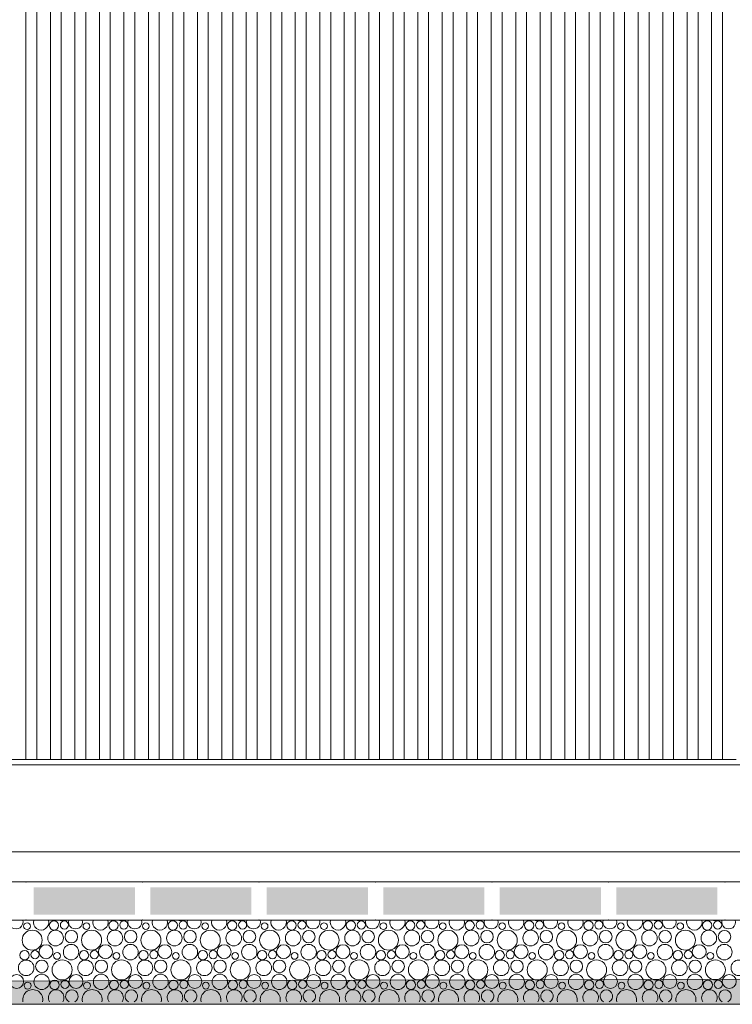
# Model space of a CAD drawing. Header units: millimetres. Extents: x -94601 to -15166, y -300 to 6935.
# Tile 60 of 97: x -46887 to -45578, y -300 to 1509. Entities that reach past the tile are written whole.
import ezdxf

# ---------------------------------------------------------------- set-up
doc = ezdxf.new("R2010")
doc.units = ezdxf.units.MM
doc.header["$MEASUREMENT"] = 0
for name, color, linetype in [('Métal _ Bardage.Charp_Couv_Bard_Métal', 7, 'Continuous'), ('Nouveau_Charpente _ Bardage.Charp_Couv_Zinc', 7, 'Continuous'), ('Nouveau_Terrain _ Original.Terrain', 7, 'Continuous'), ('Nouveau_VRD _ Voirie 3d.VRD', 7, 'Continuous')]:
    doc.layers.add(name, color=color, linetype=linetype)

# ---------------------------------------------------------------- blocks, each defined once
blk = doc.blocks.new('Élément de coupe_20')
at = {"layer": 'Métal _ Bardage.Charp_Couv_Bard_Métal', "color": 7, "linetype": 'Continuous', "lineweight": 15}
blk.add_line((-47841.3, 140), (-40185.3, 140), dxfattribs=at)
blk = doc.blocks.new('*X51')
at = {"layer": 'Nouveau_VRD _ Voirie 3d.VRD', "color": 33, "linetype": 'Continuous', "lineweight": 15, "true_color": 0xf48e54}
for centre, radius in [((-46873.7, -156.5), 6.2), ((-46824.2, -155.2), 8.58), ((-46805, -154.2), 7.52), ((-46764.6, -156.5), 6.2), ((-46715, -155.2), 8.58), ((-46695.9, -154.2), 7.52), ((-46655.5, -156.5), 6.2), ((-46605.9, -155.2), 8.58), ((-46586.8, -154.2), 7.52), ((-46546.4, -156.5), 6.2), ((-46496.8, -155.2), 8.58), ((-46477.7, -154.2), 7.52), ((-46437.2, -156.5), 6.2), ((-46387.7, -155.2), 8.58), ((-46368.6, -154.2), 7.52), ((-46328.1, -156.5), 6.2), ((-46278.6, -155.2), 8.58), ((-46259.4, -154.2), 7.52), ((-46219, -156.5), 6.2), ((-46169.5, -155.2), 8.58), ((-46150.3, -154.2), 7.52), ((-46109.9, -156.5), 6.2), ((-46060.4, -155.2), 8.58), ((-46041.2, -154.2), 7.52), ((-46000.8, -156.5), 6.2), ((-45951.3, -155.2), 8.58), ((-45932.1, -154.2), 7.52), ((-45891.7, -156.5), 6.2), ((-45842.1, -155.2), 8.58), ((-45823, -154.2), 7.52), ((-45782.6, -156.5), 6.2), ((-45733, -155.2), 8.58), ((-45713.9, -154.2), 7.52), ((-45673.5, -156.5), 6.2), ((-45623.9, -155.2), 8.58), ((-45604.8, -154.2), 7.52), ((-46864.3, -182.2), 18.4), ((-46821.3, -178.4), 14.3), ((-46792.4, -175.8), 11.5), ((-46755.2, -182.2), 18.4), ((-46712.1, -178.4), 14.3), ((-46683.3, -175.8), 11.5), ((-46646.1, -182.2), 18.4), ((-46603, -178.4), 14.3), ((-46574.2, -175.8), 11.5), ((-46537, -182.2), 18.4), ((-46493.9, -178.4), 14.3), ((-46465.1, -175.8), 11.5), ((-46427.9, -182.2), 18.4), ((-46384.8, -178.4), 14.3), ((-46356, -175.8), 11.5), ((-46318.8, -182.2), 18.4), ((-46275.7, -178.4), 14.3), ((-46246.9, -175.8), 11.5), ((-46209.7, -182.2), 18.4), ((-46166.6, -178.4), 14.3), ((-46137.8, -175.8), 11.5), ((-46100.5, -182.2), 18.4), ((-46057.5, -178.4), 14.3), ((-46028.7, -175.8), 11.5), ((-45991.4, -182.2), 18.4), ((-45948.4, -178.4), 14.3), ((-45919.5, -175.8), 11.5), ((-45882.3, -182.2), 18.4), ((-45839.2, -178.4), 14.3), ((-45810.4, -175.8), 11.5), ((-45773.2, -182.2), 18.4), ((-45730.1, -178.4), 14.3), ((-45701.3, -175.8), 11.5), ((-45664.1, -182.2), 18.4), ((-45621, -178.4), 14.3), ((-45592.2, -175.8), 11.5), ((-46838.8, -203.4), 12.8), ((-46792.8, -204.1), 14.2), ((-46729.7, -203.4), 12.8), ((-46683.6, -204.1), 14.2), ((-46620.6, -203.4), 12.8), ((-46574.5, -204.1), 14.2), ((-46511.5, -203.4), 12.8), ((-46465.4, -204.1), 14.2), ((-46402.3, -203.4), 12.8), ((-46356.3, -204.1), 14.2), ((-46293.2, -203.4), 12.8), ((-46247.2, -204.1), 14.2), ((-46184.1, -203.4), 12.8), ((-46138.1, -204.1), 14.2), ((-46075, -203.4), 12.8), ((-46029, -204.1), 14.2), ((-45965.9, -203.4), 12.8), ((-45919.9, -204.1), 14.2), ((-45856.8, -203.4), 12.8), ((-45810.7, -204.1), 14.2), ((-45747.7, -203.4), 12.8), ((-45701.6, -204.1), 14.2), ((-45638.6, -203.4), 12.8), ((-45592.5, -204.1), 14.2), ((-46878.2, -209.8), 8.58), ((-46859, -208.8), 7.52), ((-46818.6, -211.1), 6.2), ((-46769, -209.8), 8.58), ((-46749.9, -208.8), 7.52), ((-46709.5, -211.1), 6.2), ((-46659.9, -209.8), 8.58), ((-46640.8, -208.8), 7.52), ((-46600.4, -211.1), 6.2), ((-46550.8, -209.8), 8.58), ((-46531.7, -208.8), 7.52), ((-46491.2, -211.1), 6.2), ((-46441.7, -209.8), 8.58), ((-46422.6, -208.8), 7.52), ((-46382.1, -211.1), 6.2), ((-46332.6, -209.8), 8.58), ((-46313.4, -208.8), 7.52), ((-46273, -211.1), 6.2), ((-46223.5, -209.8), 8.58), ((-46204.3, -208.8), 7.52), ((-46163.9, -211.1), 6.2), ((-46114.4, -209.8), 8.58), ((-46095.2, -208.8), 7.52), ((-46054.8, -211.1), 6.2), ((-46005.3, -209.8), 8.58), ((-45986.1, -208.8), 7.52), ((-45945.7, -211.1), 6.2), ((-45896.1, -209.8), 8.58), ((-45877, -208.8), 7.52), ((-45836.6, -211.1), 6.2), ((-45787, -209.8), 8.58), ((-45767.9, -208.8), 7.52), ((-45727.5, -211.1), 6.2), ((-45677.9, -209.8), 8.58), ((-45658.8, -208.8), 7.52), ((-45618.3, -211.1), 6.2), ((-46875.3, -233), 14.3), ((-46846.4, -230.4), 11.5), ((-46809.2, -236.8), 18.4), ((-46766.1, -233), 14.3), ((-46737.3, -230.4), 11.5), ((-46700.1, -236.8), 18.4), ((-46657, -233), 14.3), ((-46628.2, -230.4), 11.5), ((-46591, -236.8), 18.4), ((-46547.9, -233), 14.3), ((-46519.1, -230.4), 11.5), ((-46481.9, -236.8), 18.4), ((-46438.8, -233), 14.3), ((-46410, -230.4), 11.5), ((-46372.8, -236.8), 18.4), ((-46329.7, -233), 14.3), ((-46300.9, -230.4), 11.5), ((-46263.7, -236.8), 18.4), ((-46220.6, -233), 14.3), ((-46191.8, -230.4), 11.5), ((-46154.5, -236.8), 18.4), ((-46111.5, -233), 14.3), ((-46082.7, -230.4), 11.5), ((-46045.4, -236.8), 18.4), ((-46002.4, -233), 14.3), ((-45973.5, -230.4), 11.5), ((-45936.3, -236.8), 18.4), ((-45893.2, -233), 14.3), ((-45864.4, -230.4), 11.5), ((-45827.2, -236.8), 18.4), ((-45784.1, -233), 14.3), ((-45755.3, -230.4), 11.5), ((-45718.1, -236.8), 18.4), ((-45675, -233), 14.3), ((-45646.2, -230.4), 11.5), ((-45609, -236.8), 18.4), ((-45565.9, -233), 14.3), ((-46892.8, -258), 12.8), ((-46846.8, -258.7), 14.2), ((-46783.7, -258), 12.8), ((-46737.6, -258.7), 14.2), ((-46674.6, -258), 12.8), ((-46628.5, -258.7), 14.2), ((-46565.5, -258), 12.8), ((-46519.4, -258.7), 14.2), ((-46456.3, -258), 12.8), ((-46410.3, -258.7), 14.2), ((-46347.2, -258), 12.8), ((-46301.2, -258.7), 14.2), ((-46238.1, -258), 12.8), ((-46192.1, -258.7), 14.2), ((-46129, -258), 12.8), ((-46083, -258.7), 14.2), ((-46019.9, -258), 12.8), ((-45973.9, -258.7), 14.2), ((-45910.8, -258), 12.8), ((-45864.7, -258.7), 14.2), ((-45801.7, -258), 12.8), ((-45755.6, -258.7), 14.2), ((-45692.6, -258), 12.8), ((-45646.5, -258.7), 14.2), ((-45583.4, -258), 12.8), ((-46872.6, -265.7), 6.2), ((-46823, -264.4), 8.58), ((-46803.9, -263.4), 7.52), ((-46763.5, -265.7), 6.2), ((-46713.9, -264.4), 8.58), ((-46694.8, -263.4), 7.52), ((-46654.4, -265.7), 6.2), ((-46604.8, -264.4), 8.58), ((-46585.7, -263.4), 7.52), ((-46545.2, -265.7), 6.2), ((-46495.7, -264.4), 8.58), ((-46476.6, -263.4), 7.52), ((-46436.1, -265.7), 6.2), ((-46386.6, -264.4), 8.58), ((-46367.4, -263.4), 7.52), ((-46327, -265.7), 6.2), ((-46277.5, -264.4), 8.58), ((-46258.3, -263.4), 7.52), ((-46217.9, -265.7), 6.2), ((-46168.4, -264.4), 8.58), ((-46149.2, -263.4), 7.52), ((-46108.8, -265.7), 6.2), ((-46059.3, -264.4), 8.58), ((-46040.1, -263.4), 7.52), ((-45999.7, -265.7), 6.2), ((-45950.1, -264.4), 8.58), ((-45931, -263.4), 7.52), ((-45890.6, -265.7), 6.2), ((-45841, -264.4), 8.58), ((-45821.9, -263.4), 7.52), ((-45781.5, -265.7), 6.2), ((-45731.9, -264.4), 8.58), ((-45712.8, -263.4), 7.52), ((-45672.3, -265.7), 6.2), ((-45622.8, -264.4), 8.58), ((-45603.7, -263.4), 7.52)]:
    blk.add_circle(centre, radius, dxfattribs=at)
for centre, radius, start, end in [((-46893.9, -148.8), 12.8, 163.5489, 16.4511), ((-46847.9, -149.5), 14.2, 162.5101, 17.4899), ((-46810.3, -127.6), 18.4, 254.0928, 285.9072), ((-46784.8, -148.8), 12.8, 163.5489, 16.4511), ((-46738.8, -149.5), 14.2, 162.5101, 17.4899), ((-46701.2, -127.6), 18.4, 254.0928, 285.9072), ((-46675.7, -148.8), 12.8, 163.5489, 16.4511), ((-46629.6, -149.5), 14.2, 162.5101, 17.4899), ((-46592.1, -127.6), 18.4, 254.0928, 285.9072), ((-46566.6, -148.8), 12.8, 163.5489, 16.4511), ((-46520.5, -149.5), 14.2, 162.5101, 17.4899), ((-46483, -127.6), 18.4, 254.0928, 285.9072), ((-46457.5, -148.8), 12.8, 163.5489, 16.4511), ((-46411.4, -149.5), 14.2, 162.5101, 17.4899), ((-46373.9, -127.6), 18.4, 254.0928, 285.9072), ((-46348.3, -148.8), 12.8, 163.5489, 16.4511), ((-46302.3, -149.5), 14.2, 162.5101, 17.4899), ((-46264.8, -127.6), 18.4, 254.0928, 285.9072), ((-46239.2, -148.8), 12.8, 163.5489, 16.4511), ((-46193.2, -149.5), 14.2, 162.5101, 17.4899), ((-46155.7, -127.6), 18.4, 254.0928, 285.9072), ((-46130.1, -148.8), 12.8, 163.5489, 16.4511), ((-46084.1, -149.5), 14.2, 162.5101, 17.4899), ((-46046.5, -127.6), 18.4, 254.0928, 285.9072), ((-46021, -148.8), 12.8, 163.5489, 16.4511), ((-45975, -149.5), 14.2, 162.5101, 17.4899), ((-45937.4, -127.6), 18.4, 254.0928, 285.9072), ((-45911.9, -148.8), 12.8, 163.5489, 16.4511), ((-45865.9, -149.5), 14.2, 162.5101, 17.4899), ((-45828.3, -127.6), 18.4, 254.0928, 285.9072), ((-45802.8, -148.8), 12.8, 163.5489, 16.4511), ((-45756.7, -149.5), 14.2, 162.5101, 17.4899), ((-45719.2, -127.6), 18.4, 254.0928, 285.9072), ((-45693.7, -148.8), 12.8, 163.5489, 16.4511), ((-45647.6, -149.5), 14.2, 162.5101, 17.4899), ((-45610.1, -127.6), 18.4, 254.0928, 285.9072), ((-45584.6, -148.8), 12.8, 163.5489, 16.4511), ((-46863.2, -291.4), 18.4, 347.7576, 192.2424), ((-46820.1, -287.6), 14.3, 327.777, 212.223), ((-46791.3, -285), 11.5, 296.7325, 243.2675), ((-46754.1, -291.4), 18.4, 347.7576, 192.2424), ((-46711, -287.6), 14.3, 327.777, 212.223), ((-46682.2, -285), 11.5, 296.7325, 243.2675), ((-46645, -291.4), 18.4, 347.7576, 192.2424), ((-46601.9, -287.6), 14.3, 327.777, 212.223), ((-46573.1, -285), 11.5, 296.7325, 243.2675), ((-46535.9, -291.4), 18.4, 347.7576, 192.2424), ((-46492.8, -287.6), 14.3, 327.777, 212.223), ((-46464, -285), 11.5, 296.7325, 243.2675), ((-46426.8, -291.4), 18.4, 347.7576, 192.2424), ((-46383.7, -287.6), 14.3, 327.777, 212.223), ((-46354.9, -285), 11.5, 296.7325, 243.2675), ((-46317.7, -291.4), 18.4, 347.7576, 192.2424), ((-46274.6, -287.6), 14.3, 327.777, 212.223), ((-46245.8, -285), 11.5, 296.7325, 243.2675), ((-46208.5, -291.4), 18.4, 347.7576, 192.2424), ((-46165.5, -287.6), 14.3, 327.777, 212.223), ((-46136.7, -285), 11.5, 296.7325, 243.2675), ((-46099.4, -291.4), 18.4, 347.7576, 192.2424), ((-46056.4, -287.6), 14.3, 327.777, 212.223), ((-46027.5, -285), 11.5, 296.7325, 243.2675), ((-45990.3, -291.4), 18.4, 347.7576, 192.2424), ((-45947.2, -287.6), 14.3, 327.777, 212.223), ((-45918.4, -285), 11.5, 296.7325, 243.2675), ((-45881.2, -291.4), 18.4, 347.7576, 192.2424), ((-45838.1, -287.6), 14.3, 327.777, 212.223), ((-45809.3, -285), 11.5, 296.7325, 243.2675), ((-45772.1, -291.4), 18.4, 347.7576, 192.2424), ((-45729, -287.6), 14.3, 327.777, 212.223), ((-45700.2, -285), 11.5, 296.7325, 243.2675), ((-45663, -291.4), 18.4, 347.7576, 192.2424), ((-45619.9, -287.6), 14.3, 327.777, 212.223), ((-45591.1, -285), 11.5, 296.7325, 243.2675)]:
    blk.add_arc(centre, radius, start, end, dxfattribs=at)
blk = doc.blocks.new('*X52')
at = {"layer": 'Nouveau_VRD _ Voirie 3d.VRD', "linetype": 'Continuous', "lineweight": 15, "true_color": 0xb5b5b5}
for points in [[(-46861.4, -85.2), (-46861.4, -135.2), (-46675.3, -135.2), (-46675.3, -85.2)], [(-46647.3, -85.2), (-46647.3, -135.2), (-46461.3, -135.2), (-46461.3, -85.2)], [(-46433.3, -85.2), (-46433.3, -135.2), (-46247.2, -135.2), (-46247.2, -85.2)], [(-46219.2, -85.2), (-46219.2, -135.2), (-46033.2, -135.2), (-46033.2, -85.2)], [(-46005.2, -85.2), (-46005.2, -135.2), (-45819.2, -135.2), (-45819.2, -85.2)], [(-45791.2, -85.2), (-45791.2, -135.2), (-45605.1, -135.2), (-45605.1, -85.2)]]:
    blk.add_hatch(color=253, dxfattribs=at).paths.add_polyline_path(points)
at = {"layer": 'Nouveau_VRD _ Voirie 3d.VRD', "color": 253, "linetype": 'Continuous', "lineweight": 15, "true_color": 0xb5b5b5}
for p in [(-46875.4, -75.2), (-46661.3, -75.2), (-46447.3, -75.2), (-46233.2, -75.2), (-46019.2, -75.2), (-45805.2, -75.2), (-45591.1, -75.2), (-46875.4, -145.2), (-46661.3, -145.2), (-46447.3, -145.2), (-46233.2, -145.2), (-46019.2, -145.2), (-45805.2, -145.2), (-45591.1, -145.2)]:
    blk.add_point(p, dxfattribs=at)
blk = doc.blocks.new('Élément de coupe_40')
at = {"layer": 'Nouveau_VRD _ Voirie 3d.VRD', "color": 251, "linetype": 'Continuous', "lineweight": 15, "true_color": 0x6a6a6a}
blk.add_line((-36763.6, -20), (-82142.3, -20), dxfattribs=at)
at = {"layer": 'Nouveau_VRD _ Voirie 3d.VRD', "color": 7, "linetype": 'Continuous', "lineweight": 15}
for p, q in [((-37013, -75.2), (-81749.3, -75.2)), ((-37013, -145.2), (-81749.3, -145.2))]:
    blk.add_line(p, q, dxfattribs=at)
at = {"layer": 'Nouveau_VRD _ Voirie 3d.VRD', "lineweight": 0}
for name in ['*X52', '*X51']:
    blk.add_blockref(name, (0, 0), dxfattribs=at)
blk = doc.blocks.new('Élément de coupe_152')
at = {"layer": 'Nouveau_Terrain _ Original.Terrain', "linetype": 'Continuous', "lineweight": 15, "true_color": 0xf48e54}
h = blk.add_hatch(dxfattribs=at)
h.set_pattern_fill('Terre', color=33, style=0, pattern_type=2)
h.set_pattern_definition([(45, (0, 0), (-137.8858, 137.8858), []), (45, (-45.96, 45.96), (-275.7716, 275.7716), []), (45, (-91.92, 91.92), (-275.7716, 275.7716), []), (135, (-137.886, 137.886), (45.96194, 45.96194), [195, -195])])
h.paths.add_polyline_path([(-24599, -287.5), (-26213.3, -282.5), (-27475.8, -278.6), (-28431.2, -275.7), (-29150.2, -273.4), (-29692.4, -271.7), (-34914.2, -260.4), (-35607.8, -259.7), (-36383.2, -258.8), (-37203.7, -257.9), (-38035.6, -256.8), (-38848.8, -255.8), (-39617.3, -254.7), (-39814.4, -254.8), (-40203.4, -255.2), (-40585.7, -255.6), (-41317.6, -254.5), (-41705.6, -254.9), (-42360.6, -253.9), (-42753.4, -254.3), (-43138.8, -254.7), (-43713.8, -253.7), (-44102.8, -254.2), (-44484, -254.6), (-44984.4, -253.7), (-45367.9, -254.1), (-45743.3, -254.6), (-64584.6, -300), (-20478, -300), (-22586.9, -293.6)])
at = {"layer": 'Nouveau_Terrain _ Original.Terrain', "color": 7, "linetype": 'Continuous', "lineweight": 15}
blk.add_line((-20478, -300), (-64584.6, -300), dxfattribs=at)
at = {"layer": 'Nouveau_Terrain _ Original.Terrain', "color": 7, "linetype": 'Continuous', "lineweight": 15, "flags": 128}
blk.add_lwpolyline([(-35607.8, -259.7), (-36383.2, -258.8), (-37203.7, -257.9), (-38035.6, -256.8), (-38848.8, -255.8), (-39617.3, -254.7), (-39814.4, -254.8), (-40203.4, -255.2), (-40585.7, -255.6), (-41317.6, -254.5), (-41705.6, -254.9), (-42360.6, -253.9), (-42753.4, -254.3), (-43138.8, -254.7), (-43713.8, -253.7), (-44102.8, -254.2), (-44484, -254.6), (-44984.4, -253.7), (-45367.9, -254.1), (-45743.3, -254.6), (-64584.6, -300)], dxfattribs=at)
blk = doc.blocks.new('Élément de coupe_795')
at = {"layer": 'Nouveau_Charpente _ Bardage.Charp_Couv_Zinc', "color": 33, "linetype": 'Continuous', "lineweight": 15, "true_color": 0xc1976c}
for p, q in [((-46875.8, 3150), (-46875.8, 150)), ((-46875.8, 150), (-46900.8, 150))]:
    blk.add_line(p, q, dxfattribs=at)
blk = doc.blocks.new('Élément de coupe_796')
at = {"layer": 'Nouveau_Charpente _ Bardage.Charp_Couv_Zinc', "color": 15, "linetype": 'Continuous', "lineweight": 15}
blk.add_line((-46855.8, 150), (-46875.8, 150), dxfattribs=at)
blk = doc.blocks.new('Élément de coupe_797')
at = {"layer": 'Nouveau_Charpente _ Bardage.Charp_Couv_Zinc', "color": 33, "linetype": 'Continuous', "lineweight": 15, "true_color": 0xc1976c}
for p, q in [((-46855.8, 150), (-46855.8, 3150)), ((-46830.8, 3150), (-46830.8, 150)), ((-46830.8, 150), (-46855.8, 150))]:
    blk.add_line(p, q, dxfattribs=at)
blk = doc.blocks.new('Élément de coupe_798')
at = {"layer": 'Nouveau_Charpente _ Bardage.Charp_Couv_Zinc', "color": 15, "linetype": 'Continuous', "lineweight": 15}
blk.add_line((-46810.8, 150), (-46830.8, 150), dxfattribs=at)
blk = doc.blocks.new('Élément de coupe_799')
at = {"layer": 'Nouveau_Charpente _ Bardage.Charp_Couv_Zinc', "color": 33, "linetype": 'Continuous', "lineweight": 15, "true_color": 0xc1976c}
for p, q in [((-46810.8, 150), (-46810.8, 3150)), ((-46785.8, 3150), (-46785.8, 150)), ((-46785.8, 150), (-46810.8, 150))]:
    blk.add_line(p, q, dxfattribs=at)
blk = doc.blocks.new('Élément de coupe_800')
at = {"layer": 'Nouveau_Charpente _ Bardage.Charp_Couv_Zinc', "color": 15, "linetype": 'Continuous', "lineweight": 15}
blk.add_line((-46765.8, 150), (-46785.8, 150), dxfattribs=at)
blk = doc.blocks.new('Élément de coupe_801')
at = {"layer": 'Nouveau_Charpente _ Bardage.Charp_Couv_Zinc', "color": 33, "linetype": 'Continuous', "lineweight": 15, "true_color": 0xc1976c}
for p, q in [((-46765.8, 150), (-46765.8, 3150)), ((-46740.8, 3150), (-46740.8, 150)), ((-46740.8, 150), (-46765.8, 150))]:
    blk.add_line(p, q, dxfattribs=at)
blk = doc.blocks.new('Élément de coupe_802')
at = {"layer": 'Nouveau_Charpente _ Bardage.Charp_Couv_Zinc', "color": 15, "linetype": 'Continuous', "lineweight": 15}
blk.add_line((-46720.8, 150), (-46740.8, 150), dxfattribs=at)
blk = doc.blocks.new('Élément de coupe_803')
at = {"layer": 'Nouveau_Charpente _ Bardage.Charp_Couv_Zinc', "color": 33, "linetype": 'Continuous', "lineweight": 15, "true_color": 0xc1976c}
for p, q in [((-46720.8, 150), (-46720.8, 3150)), ((-46695.8, 3150), (-46695.8, 150)), ((-46695.8, 150), (-46720.8, 150))]:
    blk.add_line(p, q, dxfattribs=at)
blk = doc.blocks.new('Élément de coupe_804')
at = {"layer": 'Nouveau_Charpente _ Bardage.Charp_Couv_Zinc', "color": 15, "linetype": 'Continuous', "lineweight": 15}
blk.add_line((-46675.8, 150), (-46695.8, 150), dxfattribs=at)
blk = doc.blocks.new('Élément de coupe_805')
at = {"layer": 'Nouveau_Charpente _ Bardage.Charp_Couv_Zinc', "color": 33, "linetype": 'Continuous', "lineweight": 15, "true_color": 0xc1976c}
for p, q in [((-46675.8, 150), (-46675.8, 3150)), ((-46650.8, 3150), (-46650.8, 150)), ((-46650.8, 150), (-46675.8, 150))]:
    blk.add_line(p, q, dxfattribs=at)
blk = doc.blocks.new('Élément de coupe_806')
at = {"layer": 'Nouveau_Charpente _ Bardage.Charp_Couv_Zinc', "color": 15, "linetype": 'Continuous', "lineweight": 15}
blk.add_line((-46630.8, 150), (-46650.8, 150), dxfattribs=at)
blk = doc.blocks.new('Élément de coupe_807')
at = {"layer": 'Nouveau_Charpente _ Bardage.Charp_Couv_Zinc', "color": 33, "linetype": 'Continuous', "lineweight": 15, "true_color": 0xc1976c}
for p, q in [((-46630.8, 150), (-46630.8, 3150)), ((-46605.8, 3150), (-46605.8, 150)), ((-46605.8, 150), (-46630.8, 150))]:
    blk.add_line(p, q, dxfattribs=at)
blk = doc.blocks.new('Élément de coupe_808')
at = {"layer": 'Nouveau_Charpente _ Bardage.Charp_Couv_Zinc', "color": 15, "linetype": 'Continuous', "lineweight": 15}
blk.add_line((-46585.8, 150), (-46605.8, 150), dxfattribs=at)
blk = doc.blocks.new('Élément de coupe_809')
at = {"layer": 'Nouveau_Charpente _ Bardage.Charp_Couv_Zinc', "color": 33, "linetype": 'Continuous', "lineweight": 15, "true_color": 0xc1976c}
for p, q in [((-46585.8, 150), (-46585.8, 3150)), ((-46560.8, 3150), (-46560.8, 150)), ((-46560.8, 150), (-46585.8, 150))]:
    blk.add_line(p, q, dxfattribs=at)
blk = doc.blocks.new('Élément de coupe_810')
at = {"layer": 'Nouveau_Charpente _ Bardage.Charp_Couv_Zinc', "color": 15, "linetype": 'Continuous', "lineweight": 15}
blk.add_line((-46540.8, 150), (-46560.8, 150), dxfattribs=at)
blk = doc.blocks.new('Élément de coupe_811')
at = {"layer": 'Nouveau_Charpente _ Bardage.Charp_Couv_Zinc', "color": 33, "linetype": 'Continuous', "lineweight": 15, "true_color": 0xc1976c}
for p, q in [((-46540.8, 150), (-46540.8, 3150)), ((-46515.8, 3150), (-46515.8, 150)), ((-46515.8, 150), (-46540.8, 150))]:
    blk.add_line(p, q, dxfattribs=at)
blk = doc.blocks.new('Élément de coupe_812')
at = {"layer": 'Nouveau_Charpente _ Bardage.Charp_Couv_Zinc', "color": 15, "linetype": 'Continuous', "lineweight": 15}
blk.add_line((-46495.8, 150), (-46515.8, 150), dxfattribs=at)
blk = doc.blocks.new('Élément de coupe_813')
at = {"layer": 'Nouveau_Charpente _ Bardage.Charp_Couv_Zinc', "color": 33, "linetype": 'Continuous', "lineweight": 15, "true_color": 0xc1976c}
for p, q in [((-46495.8, 150), (-46495.8, 3150)), ((-46470.8, 3150), (-46470.8, 150)), ((-46470.8, 150), (-46495.8, 150))]:
    blk.add_line(p, q, dxfattribs=at)
blk = doc.blocks.new('Élément de coupe_814')
at = {"layer": 'Nouveau_Charpente _ Bardage.Charp_Couv_Zinc', "color": 15, "linetype": 'Continuous', "lineweight": 15}
blk.add_line((-46450.8, 150), (-46470.8, 150), dxfattribs=at)
blk = doc.blocks.new('Élément de coupe_815')
at = {"layer": 'Nouveau_Charpente _ Bardage.Charp_Couv_Zinc', "color": 33, "linetype": 'Continuous', "lineweight": 15, "true_color": 0xc1976c}
for p, q in [((-46450.8, 150), (-46450.8, 3150)), ((-46425.8, 3150), (-46425.8, 150)), ((-46425.8, 150), (-46450.8, 150))]:
    blk.add_line(p, q, dxfattribs=at)
blk = doc.blocks.new('Élément de coupe_816')
at = {"layer": 'Nouveau_Charpente _ Bardage.Charp_Couv_Zinc', "color": 15, "linetype": 'Continuous', "lineweight": 15}
blk.add_line((-46405.8, 150), (-46425.8, 150), dxfattribs=at)
blk = doc.blocks.new('Élément de coupe_817')
at = {"layer": 'Nouveau_Charpente _ Bardage.Charp_Couv_Zinc', "color": 33, "linetype": 'Continuous', "lineweight": 15, "true_color": 0xc1976c}
for p, q in [((-46405.8, 150), (-46405.8, 3150)), ((-46380.8, 3150), (-46380.8, 150)), ((-46380.8, 150), (-46405.8, 150))]:
    blk.add_line(p, q, dxfattribs=at)
blk = doc.blocks.new('Élément de coupe_818')
at = {"layer": 'Nouveau_Charpente _ Bardage.Charp_Couv_Zinc', "color": 15, "linetype": 'Continuous', "lineweight": 15}
blk.add_line((-46360.8, 150), (-46380.8, 150), dxfattribs=at)
blk = doc.blocks.new('Élément de coupe_819')
at = {"layer": 'Nouveau_Charpente _ Bardage.Charp_Couv_Zinc', "color": 33, "linetype": 'Continuous', "lineweight": 15, "true_color": 0xc1976c}
for p, q in [((-46360.8, 150), (-46360.8, 3150)), ((-46335.8, 3150), (-46335.8, 150)), ((-46335.8, 150), (-46360.8, 150))]:
    blk.add_line(p, q, dxfattribs=at)
blk = doc.blocks.new('Élément de coupe_820')
at = {"layer": 'Nouveau_Charpente _ Bardage.Charp_Couv_Zinc', "color": 15, "linetype": 'Continuous', "lineweight": 15}
blk.add_line((-46315.8, 150), (-46335.8, 150), dxfattribs=at)
blk = doc.blocks.new('Élément de coupe_821')
at = {"layer": 'Nouveau_Charpente _ Bardage.Charp_Couv_Zinc', "color": 33, "linetype": 'Continuous', "lineweight": 15, "true_color": 0xc1976c}
for p, q in [((-46315.8, 150), (-46315.8, 3150)), ((-46290.8, 3150), (-46290.8, 150)), ((-46290.8, 150), (-46315.8, 150))]:
    blk.add_line(p, q, dxfattribs=at)
blk = doc.blocks.new('Élément de coupe_822')
at = {"layer": 'Nouveau_Charpente _ Bardage.Charp_Couv_Zinc', "color": 15, "linetype": 'Continuous', "lineweight": 15}
blk.add_line((-46270.8, 150), (-46290.8, 150), dxfattribs=at)
blk = doc.blocks.new('Élément de coupe_823')
at = {"layer": 'Nouveau_Charpente _ Bardage.Charp_Couv_Zinc', "color": 33, "linetype": 'Continuous', "lineweight": 15, "true_color": 0xc1976c}
for p, q in [((-46270.8, 150), (-46270.8, 3150)), ((-46245.8, 3150), (-46245.8, 150)), ((-46245.8, 150), (-46270.8, 150))]:
    blk.add_line(p, q, dxfattribs=at)
blk = doc.blocks.new('Élément de coupe_824')
at = {"layer": 'Nouveau_Charpente _ Bardage.Charp_Couv_Zinc', "color": 15, "linetype": 'Continuous', "lineweight": 15}
blk.add_line((-46225.8, 150), (-46245.8, 150), dxfattribs=at)
blk = doc.blocks.new('Élément de coupe_825')
at = {"layer": 'Nouveau_Charpente _ Bardage.Charp_Couv_Zinc', "color": 33, "linetype": 'Continuous', "lineweight": 15, "true_color": 0xc1976c}
for p, q in [((-46225.8, 150), (-46225.8, 3150)), ((-46200.8, 3150), (-46200.8, 150)), ((-46200.8, 150), (-46225.8, 150))]:
    blk.add_line(p, q, dxfattribs=at)
blk = doc.blocks.new('Élément de coupe_826')
at = {"layer": 'Nouveau_Charpente _ Bardage.Charp_Couv_Zinc', "color": 15, "linetype": 'Continuous', "lineweight": 15}
blk.add_line((-46180.8, 150), (-46200.8, 150), dxfattribs=at)
blk = doc.blocks.new('Élément de coupe_827')
at = {"layer": 'Nouveau_Charpente _ Bardage.Charp_Couv_Zinc', "color": 33, "linetype": 'Continuous', "lineweight": 15, "true_color": 0xc1976c}
for p, q in [((-46180.8, 150), (-46180.8, 3150)), ((-46155.8, 3150), (-46155.8, 150)), ((-46155.8, 150), (-46180.8, 150))]:
    blk.add_line(p, q, dxfattribs=at)
blk = doc.blocks.new('Élément de coupe_828')
at = {"layer": 'Nouveau_Charpente _ Bardage.Charp_Couv_Zinc', "color": 15, "linetype": 'Continuous', "lineweight": 15}
blk.add_line((-46135.8, 150), (-46155.8, 150), dxfattribs=at)
blk = doc.blocks.new('Élément de coupe_829')
at = {"layer": 'Nouveau_Charpente _ Bardage.Charp_Couv_Zinc', "color": 33, "linetype": 'Continuous', "lineweight": 15, "true_color": 0xc1976c}
for p, q in [((-46135.8, 150), (-46135.8, 3150)), ((-46110.8, 3150), (-46110.8, 150)), ((-46110.8, 150), (-46135.8, 150))]:
    blk.add_line(p, q, dxfattribs=at)
blk = doc.blocks.new('Élément de coupe_830')
at = {"layer": 'Nouveau_Charpente _ Bardage.Charp_Couv_Zinc', "color": 15, "linetype": 'Continuous', "lineweight": 15}
blk.add_line((-46090.8, 150), (-46110.8, 150), dxfattribs=at)
blk = doc.blocks.new('Élément de coupe_831')
at = {"layer": 'Nouveau_Charpente _ Bardage.Charp_Couv_Zinc', "color": 33, "linetype": 'Continuous', "lineweight": 15, "true_color": 0xc1976c}
for p, q in [((-46090.8, 150), (-46090.8, 3150)), ((-46065.8, 3150), (-46065.8, 150)), ((-46065.8, 150), (-46090.8, 150))]:
    blk.add_line(p, q, dxfattribs=at)
blk = doc.blocks.new('Élément de coupe_832')
at = {"layer": 'Nouveau_Charpente _ Bardage.Charp_Couv_Zinc', "color": 15, "linetype": 'Continuous', "lineweight": 15}
blk.add_line((-46045.8, 150), (-46065.8, 150), dxfattribs=at)
blk = doc.blocks.new('Élément de coupe_833')
at = {"layer": 'Nouveau_Charpente _ Bardage.Charp_Couv_Zinc', "color": 33, "linetype": 'Continuous', "lineweight": 15, "true_color": 0xc1976c}
for p, q in [((-46045.8, 150), (-46045.8, 3150)), ((-46020.8, 3150), (-46020.8, 150)), ((-46020.8, 150), (-46045.8, 150))]:
    blk.add_line(p, q, dxfattribs=at)
blk = doc.blocks.new('Élément de coupe_834')
at = {"layer": 'Nouveau_Charpente _ Bardage.Charp_Couv_Zinc', "color": 15, "linetype": 'Continuous', "lineweight": 15}
blk.add_line((-46000.8, 150), (-46020.8, 150), dxfattribs=at)
blk = doc.blocks.new('Élément de coupe_835')
at = {"layer": 'Nouveau_Charpente _ Bardage.Charp_Couv_Zinc', "color": 33, "linetype": 'Continuous', "lineweight": 15, "true_color": 0xc1976c}
for p, q in [((-46000.8, 150), (-46000.8, 3150)), ((-45975.8, 3150), (-45975.8, 150)), ((-45975.8, 150), (-46000.8, 150))]:
    blk.add_line(p, q, dxfattribs=at)
blk = doc.blocks.new('Élément de coupe_836')
at = {"layer": 'Nouveau_Charpente _ Bardage.Charp_Couv_Zinc', "color": 15, "linetype": 'Continuous', "lineweight": 15}
blk.add_line((-45955.8, 150), (-45975.8, 150), dxfattribs=at)
blk = doc.blocks.new('Élément de coupe_837')
at = {"layer": 'Nouveau_Charpente _ Bardage.Charp_Couv_Zinc', "color": 33, "linetype": 'Continuous', "lineweight": 15, "true_color": 0xc1976c}
for p, q in [((-45955.8, 150), (-45955.8, 3150)), ((-45930.8, 3150), (-45930.8, 150)), ((-45930.8, 150), (-45955.8, 150))]:
    blk.add_line(p, q, dxfattribs=at)
blk = doc.blocks.new('Élément de coupe_838')
at = {"layer": 'Nouveau_Charpente _ Bardage.Charp_Couv_Zinc', "color": 15, "linetype": 'Continuous', "lineweight": 15}
blk.add_line((-45910.8, 150), (-45930.8, 150), dxfattribs=at)
blk = doc.blocks.new('Élément de coupe_839')
at = {"layer": 'Nouveau_Charpente _ Bardage.Charp_Couv_Zinc', "color": 33, "linetype": 'Continuous', "lineweight": 15, "true_color": 0xc1976c}
for p, q in [((-45910.8, 150), (-45910.8, 3150)), ((-45885.8, 3150), (-45885.8, 150)), ((-45885.8, 150), (-45910.8, 150))]:
    blk.add_line(p, q, dxfattribs=at)
blk = doc.blocks.new('Élément de coupe_840')
at = {"layer": 'Nouveau_Charpente _ Bardage.Charp_Couv_Zinc', "color": 15, "linetype": 'Continuous', "lineweight": 15}
blk.add_line((-45865.8, 150), (-45885.8, 150), dxfattribs=at)
blk = doc.blocks.new('Élément de coupe_841')
at = {"layer": 'Nouveau_Charpente _ Bardage.Charp_Couv_Zinc', "color": 33, "linetype": 'Continuous', "lineweight": 15, "true_color": 0xc1976c}
for p, q in [((-45865.8, 150), (-45865.8, 3150)), ((-45840.8, 3150), (-45840.8, 150)), ((-45840.8, 150), (-45865.8, 150))]:
    blk.add_line(p, q, dxfattribs=at)
blk = doc.blocks.new('Élément de coupe_842')
at = {"layer": 'Nouveau_Charpente _ Bardage.Charp_Couv_Zinc', "color": 15, "linetype": 'Continuous', "lineweight": 15}
blk.add_line((-45820.8, 150), (-45840.8, 150), dxfattribs=at)
blk = doc.blocks.new('Élément de coupe_843')
at = {"layer": 'Nouveau_Charpente _ Bardage.Charp_Couv_Zinc', "color": 33, "linetype": 'Continuous', "lineweight": 15, "true_color": 0xc1976c}
for p, q in [((-45820.8, 150), (-45820.8, 3150)), ((-45795.8, 3150), (-45795.8, 150)), ((-45795.8, 150), (-45820.8, 150))]:
    blk.add_line(p, q, dxfattribs=at)
blk = doc.blocks.new('Élément de coupe_844')
at = {"layer": 'Nouveau_Charpente _ Bardage.Charp_Couv_Zinc', "color": 15, "linetype": 'Continuous', "lineweight": 15}
blk.add_line((-45775.8, 150), (-45795.8, 150), dxfattribs=at)
blk = doc.blocks.new('Élément de coupe_845')
at = {"layer": 'Nouveau_Charpente _ Bardage.Charp_Couv_Zinc', "color": 33, "linetype": 'Continuous', "lineweight": 15, "true_color": 0xc1976c}
for p, q in [((-45775.8, 150), (-45775.8, 3150)), ((-45750.8, 3150), (-45750.8, 150)), ((-45750.8, 150), (-45775.8, 150))]:
    blk.add_line(p, q, dxfattribs=at)
blk = doc.blocks.new('Élément de coupe_846')
at = {"layer": 'Nouveau_Charpente _ Bardage.Charp_Couv_Zinc', "color": 15, "linetype": 'Continuous', "lineweight": 15}
blk.add_line((-45730.8, 150), (-45750.8, 150), dxfattribs=at)
blk = doc.blocks.new('Élément de coupe_847')
at = {"layer": 'Nouveau_Charpente _ Bardage.Charp_Couv_Zinc', "color": 33, "linetype": 'Continuous', "lineweight": 15, "true_color": 0xc1976c}
for p, q in [((-45730.8, 150), (-45730.8, 3150)), ((-45705.8, 3150), (-45705.8, 150)), ((-45705.8, 150), (-45730.8, 150))]:
    blk.add_line(p, q, dxfattribs=at)
blk = doc.blocks.new('Élément de coupe_848')
at = {"layer": 'Nouveau_Charpente _ Bardage.Charp_Couv_Zinc', "color": 15, "linetype": 'Continuous', "lineweight": 15}
blk.add_line((-45685.8, 150), (-45705.8, 150), dxfattribs=at)
blk = doc.blocks.new('Élément de coupe_849')
at = {"layer": 'Nouveau_Charpente _ Bardage.Charp_Couv_Zinc', "color": 33, "linetype": 'Continuous', "lineweight": 15, "true_color": 0xc1976c}
for p, q in [((-45685.8, 150), (-45685.8, 3150)), ((-45660.8, 3150), (-45660.8, 150)), ((-45660.8, 150), (-45685.8, 150))]:
    blk.add_line(p, q, dxfattribs=at)
blk = doc.blocks.new('Élément de coupe_850')
at = {"layer": 'Nouveau_Charpente _ Bardage.Charp_Couv_Zinc', "color": 15, "linetype": 'Continuous', "lineweight": 15}
blk.add_line((-45640.8, 150), (-45660.8, 150), dxfattribs=at)
blk = doc.blocks.new('Élément de coupe_851')
at = {"layer": 'Nouveau_Charpente _ Bardage.Charp_Couv_Zinc', "color": 33, "linetype": 'Continuous', "lineweight": 15, "true_color": 0xc1976c}
for p, q in [((-45640.8, 150), (-45640.8, 3150)), ((-45615.8, 3150), (-45615.8, 150)), ((-45615.8, 150), (-45640.8, 150))]:
    blk.add_line(p, q, dxfattribs=at)
blk = doc.blocks.new('Élément de coupe_852')
at = {"layer": 'Nouveau_Charpente _ Bardage.Charp_Couv_Zinc', "color": 15, "linetype": 'Continuous', "lineweight": 15}
blk.add_line((-45595.8, 150), (-45615.8, 150), dxfattribs=at)
blk = doc.blocks.new('Élément de coupe_853')
at = {"layer": 'Nouveau_Charpente _ Bardage.Charp_Couv_Zinc', "color": 33, "linetype": 'Continuous', "lineweight": 15, "true_color": 0xc1976c}
for p, q in [((-45595.8, 150), (-45595.8, 3150)), ((-45570.8, 150), (-45595.8, 150))]:
    blk.add_line(p, q, dxfattribs=at)

msp = doc.modelspace()

# ---------------------------------------------------------------- block references
at = {"layer": 'Métal _ Bardage.Charp_Couv_Bard_Métal', "lineweight": 0}
msp.add_blockref('Élément de coupe_20', (0, 0), dxfattribs=at)
at = {"layer": 'Nouveau_Charpente _ Bardage.Charp_Couv_Zinc', "lineweight": 0}
for name in ['Élément de coupe_795', 'Élément de coupe_796', 'Élément de coupe_797', 'Élément de coupe_798', 'Élément de coupe_799', 'Élément de coupe_800', 'Élément de coupe_801', 'Élément de coupe_802', 'Élément de coupe_803', 'Élément de coupe_804', 'Élément de coupe_805', 'Élément de coupe_806', 'Élément de coupe_807', 'Élément de coupe_808', 'Élément de coupe_809', 'Élément de coupe_810', 'Élément de coupe_811', 'Élément de coupe_812', 'Élément de coupe_813', 'Élément de coupe_814', 'Élément de coupe_815', 'Élément de coupe_816', 'Élément de coupe_817', 'Élément de coupe_818', 'Élément de coupe_819', 'Élément de coupe_820', 'Élément de coupe_821', 'Élément de coupe_822', 'Élément de coupe_823', 'Élément de coupe_824', 'Élément de coupe_825', 'Élément de coupe_826', 'Élément de coupe_827', 'Élément de coupe_828', 'Élément de coupe_829', 'Élément de coupe_830', 'Élément de coupe_831', 'Élément de coupe_832', 'Élément de coupe_833', 'Élément de coupe_834', 'Élément de coupe_835', 'Élément de coupe_836', 'Élément de coupe_837', 'Élément de coupe_838', 'Élément de coupe_839', 'Élément de coupe_840', 'Élément de coupe_841', 'Élément de coupe_842', 'Élément de coupe_843', 'Élément de coupe_844', 'Élément de coupe_845', 'Élément de coupe_846', 'Élément de coupe_847', 'Élément de coupe_848', 'Élément de coupe_849', 'Élément de coupe_850', 'Élément de coupe_851', 'Élément de coupe_852', 'Élément de coupe_853']:
    msp.add_blockref(name, (0, 0), dxfattribs=at)
at = {"layer": 'Nouveau_Terrain _ Original.Terrain', "lineweight": 0}
msp.add_blockref('Élément de coupe_152', (0, 0), dxfattribs=at)
at = {"layer": 'Nouveau_VRD _ Voirie 3d.VRD', "lineweight": 0}
msp.add_blockref('Élément de coupe_40', (0, 0), dxfattribs=at)

doc.saveas('drawing.dxf')
